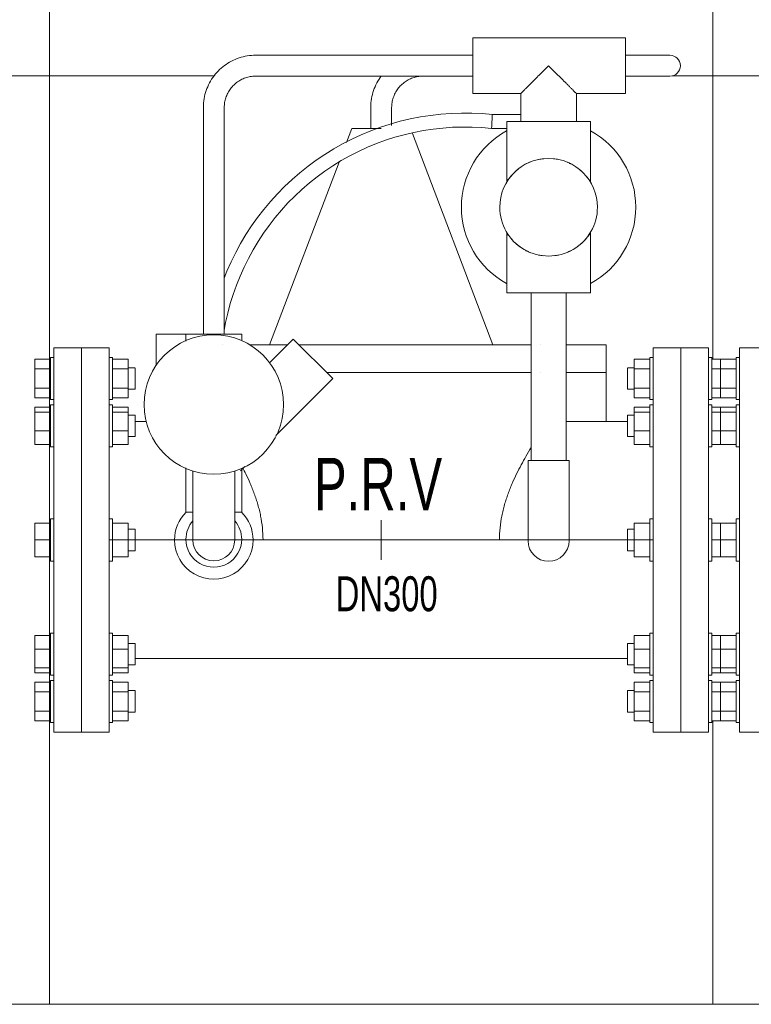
# Model space of a CAD drawing. Header units: millimetres. Extents: x 2339 to 23224, y 1509 to 18979.
# Tile 51 of 124: x 15148 to 16251, y 1509 to 2993. Entities that reach past the tile are written whole.
import ezdxf

# ---------------------------------------------------------------- set-up
doc = ezdxf.new("R2010")
doc.units = ezdxf.units.MM
doc.set_wipeout_variables(frame=1)
doc.layers.get('0').update_dxf_attribs({"lineweight": 0})
doc.styles.add('DISOCP', font='disocp.shx', dxfattribs={"width": 0.6})

# ---------------------------------------------------------------- blocks, each defined once
blk = doc.blocks.new('*U282')
blk.add_wipeout([(-123.82, -87.5), (-149.02, -87.5), (-149.02, -83.11), (-150.46, -83.11), (-150.46, -82.33), (-157.68, -82.33), (-157.68, 82.33), (-150.46, 82.33), (-150.46, 83.11), (-149.02, 83.11), (-149.02, 87.5), (-123.82, 87.5), (-123.82, 83.11), (-122.33, 83.11), (-122.33, 82.33), (-115.17, 82.33), (-115.17, 56.88), (-112.04, 56.71), (-112.04, 53.97), (-107.01, 53.97), (-107.86, 59.22), (-107.71, 65.58), (-106.37, 71.54), (-104.32, 76.39), (-102.39, 79.59), (-102.39, 93.73), (-80.96, 93.73), (-80.86, 199.01), (-78.15, 208.07), (-73.2, 214.43), (-67.29, 218.39), (-59.53, 220.54), (41.65, 220.66), (41.65, 228.6), (111.27, 228.6), (111.27, 220.66), (131.42, 220.66), (135.7, 217.99), (136.18, 215.9), (135.82, 214.1), (134.21, 212.04), (131.42, 211.14), (111.27, 211.14), (111.27, 203.2), (88.9, 203.2), (88.9, 190.5), (95.25, 190.5), (95.29, 186.27), (104.96, 178.82), (110.35, 171.69), (114.68, 161.17), (115.84, 153.34), (115.11, 143.64), (111.95, 134.23), (107.67, 127.3), (102.73, 121.95), (98.98, 118.98), (95.29, 116.68), (95.29, 112.45), (84.14, 112.45), (84.14, 88.9), (102.39, 88.9), (102.39, 53.98), (112.04, 53.98), (112.04, 78.41), (115.17, 78.41), (115.17, 82.33), (122.33, 82.33), (122.33, 83.11), (123.82, 83.11), (123.82, 87.5), (149.02, 87.5), (149.02, 83.11), (150.46, 83.11), (150.46, 82.33), (157.68, 82.33), (157.68, -82.33), (150.46, -82.33), (150.46, -83.11), (149.02, -83.11), (149.02, -87.5), (123.82, -87.5), (123.82, -83.11), (122.33, -83.11), (122.33, -82.33), (115.17, -82.33), (115.17, -56.88), (112.04, -56.71), (112.04, -53.97), (-115.17, -53.97), (-115.17, -82.33), (-122.33, -82.33), (-122.33, -83.11), (-123.82, -83.11)])
for p, q in [((111.27, 228.6), (41.65, 228.6)), ((41.65, 215.9), (41.65, 228.6)), ((111.27, 228.6), (111.27, 215.9)), ((41.65, 220.66), (-57.15, 220.66)), ((131.42, 220.66), (111.27, 220.66)), ((41.65, 203.2), (41.65, 215.9)), ((111.27, 215.9), (111.27, 203.2)), ((-57.15, 211.14), (41.65, 211.14)), ((131.42, 211.14), (111.27, 211.14)), ((41.65, 203.2), (63.5, 203.2)), ((63.5, 203.2), (63.5, 190.5)), ((88.9, 203.2), (111.27, 203.2)), ((88.9, 190.5), (88.9, 203.2)), ((-80.96, 196.85), (-80.96, 93.73)), ((-71.44, 93.73), (-71.44, 196.85)), ((-4.76, 196.85), (-4.76, 187.36)), ((4.76, 188.64), (4.76, 196.85)), ((63.5, 193.68), (50.6, 193.68)), ((57.15, 190.5), (57.15, 162.92)), ((57.15, 190.5), (95.25, 190.5)), ((95.25, 162.92), (95.25, 190.5)), ((-13.3, 187.36), (-15.75, 180.92)), ((-13.3, 187.36), (0, 187.36)), ((50.8, 88.9), (14.2, 184.98)), ((50.25, 187.33), (57.15, 187.33)), ((-19.16, 171.96), (-50.8, 88.9)), ((57.15, 140.03), (57.15, 112.45)), ((95.25, 112.45), (95.25, 140.03)), ((95.25, 112.45), (57.15, 112.45)), ((68.26, 112.45), (68.26, 36.25)), ((84.14, 36.25), (84.14, 112.45)), ((-102.39, 93.73), (-102.39, 79.22)), ((-102.39, 93.73), (-63.5, 93.73)), ((-88.9, 93.73), (-88.9, 90.46)), ((-63.5, 90.75), (-63.5, 93.73)), ((-40.01, 91.42), (-50.96, 80.47)), ((-40.01, 91.42), (-22.05, 73.46)), ((-136.42, 87.5), (-149.02, 87.5)), ((-149.02, -87.5), (-149.02, 87.5)), ((-136.42, 87.5), (-136.42, -87.5)), ((-123.82, 87.5), (-136.42, 87.5)), ((-136.42, -87.5), (-136.42, 87.5)), ((-123.82, 87.5), (-123.82, -87.5)), ((-50.8, 88.9), (-59.91, 88.9)), ((-50.8, 88.9), (-42.53, 88.9)), ((102.39, 88.9), (84.14, 88.9)), ((102.39, 76.2), (102.39, 88.9)), ((123.82, 87.5), (136.42, 87.5)), ((123.82, 87.5), (123.82, -87.5)), ((136.42, 87.5), (149.02, 87.5)), ((136.42, 87.5), (136.42, -87.5)), ((136.42, -87.5), (136.42, 87.5)), ((149.02, -87.5), (149.02, 87.5)), ((-157.68, 77.91), (-157.68, 82.33)), ((-150.46, 82.33), (-157.68, 82.33)), ((-149.02, 83.11), (-150.46, 83.11)), ((-150.46, 73.5), (-150.46, 83.11)), ((-122.33, 83.11), (-123.82, 83.11)), ((-122.33, 83.11), (-122.33, 73.5)), ((-115.17, 82.33), (-122.33, 82.33)), ((-115.17, 82.33), (-115.17, 77.91)), ((115.17, 82.33), (115.17, 77.91)), ((115.17, 82.33), (122.33, 82.33)), ((122.33, 83.11), (123.82, 83.11)), ((122.33, 83.11), (122.33, 73.5)), ((149.02, 83.11), (150.46, 83.11)), ((150.46, 73.5), (150.46, 83.11)), ((150.46, 82.33), (157.68, 82.33)), ((157.68, 77.91), (157.68, 82.33)), ((-157.68, 69.09), (-157.68, 77.91)), ((-150.46, 77.91), (-157.68, 77.91)), ((-115.17, 77.91), (-122.33, 77.91)), ((-112.04, 78.41), (-115.17, 78.41)), ((-115.17, 77.91), (-115.17, 69.09)), ((-112.04, 78.24), (-112.04, 73.5)), ((68.26, 76.2), (-24.79, 76.2)), ((102.39, 76.2), (84.14, 76.2)), ((102.39, 76.2), (102.39, 53.98)), ((112.04, 78.41), (115.17, 78.41)), ((112.04, 78.24), (112.04, 73.5)), ((115.17, 77.91), (115.17, 69.09)), ((115.17, 77.91), (122.33, 77.91)), ((150.46, 77.91), (157.68, 77.91)), ((157.68, 69.09), (157.68, 77.91)), ((-150.46, 63.89), (-150.46, 73.5)), ((-122.33, 73.5), (-122.33, 63.89)), ((-112.04, 73.5), (-112.04, 68.59)), ((-47.97, 47.54), (-22.05, 73.46)), ((112.04, 73.5), (112.04, 68.59)), ((122.33, 73.5), (122.33, 63.89)), ((150.46, 63.89), (150.46, 73.5)), ((-157.68, 64.67), (-157.68, 69.09)), ((-157.68, 69.09), (-150.46, 69.09)), ((-122.33, 69.09), (-115.17, 69.09)), ((-115.17, 69.09), (-115.17, 64.67)), ((-115.17, 68.59), (-112.04, 68.59)), ((115.17, 68.59), (112.04, 68.59)), ((115.17, 69.09), (115.17, 64.67)), ((122.33, 69.09), (115.17, 69.09)), ((157.68, 69.09), (150.46, 69.09)), ((157.68, 64.67), (157.68, 69.09)), ((-150.46, 64.67), (-157.68, 64.67)), ((-150.46, 63.89), (-149.02, 63.89)), ((-123.82, 63.89), (-122.33, 63.89)), ((-115.17, 64.67), (-122.33, 64.67)), ((115.17, 64.67), (122.33, 64.67)), ((123.82, 63.89), (122.33, 63.89)), ((150.46, 63.89), (149.02, 63.89)), ((150.46, 64.67), (157.68, 64.67)), ((-157.68, 58.21), (-157.68, 60.5)), ((-150.46, 60.5), (-157.68, 60.5)), ((-149.02, 61.58), (-150.46, 61.58)), ((-150.46, 45.18), (-150.46, 61.58)), ((-149.02, 61.58), (-150.46, 61.58)), ((-150.46, 61.25), (-150.46, 61.25)), ((-122.33, 61.58), (-123.82, 61.58)), ((-122.33, 61.58), (-123.82, 61.58)), ((-122.33, 61.58), (-122.33, 45.18)), ((-122.33, 61.25), (-122.33, 61.25)), ((-115.17, 60.5), (-122.33, 60.5)), ((-115.17, 60.5), (-115.17, 58.21)), ((115.17, 60.5), (115.17, 58.21)), ((115.17, 60.5), (122.33, 60.5)), ((122.33, 61.58), (123.82, 61.58)), ((122.33, 61.58), (122.33, 45.18)), ((122.33, 61.58), (123.82, 61.58)), ((122.33, 61.25), (122.33, 61.25)), ((149.02, 61.58), (150.46, 61.58)), ((149.02, 61.58), (150.46, 61.58)), ((150.46, 45.18), (150.46, 61.58)), ((150.46, 61.25), (150.46, 61.25)), ((150.46, 60.5), (157.68, 60.5)), ((157.68, 58.21), (157.68, 60.5)), ((-157.68, 49.69), (-157.68, 58.21)), ((-150.46, 58.21), (-157.68, 58.21)), ((-115.17, 58.21), (-122.33, 58.21)), ((-115.17, 58.21), (-115.17, 49.69)), ((-112.04, 56.88), (-115.17, 56.88)), ((-112.04, 56.88), (-115.17, 56.88)), ((-112.04, 56.88), (-112.04, 48.5)), ((-112.04, 56.71), (-112.04, 56.71)), ((-106.94, 53.97), (-112.04, 53.97)), ((112.04, 53.98), (84.14, 53.98)), ((112.04, 56.88), (115.17, 56.88)), ((112.04, 56.88), (112.04, 48.5)), ((112.04, 56.88), (115.17, 56.88)), ((112.04, 56.71), (112.04, 56.71)), ((115.17, 58.21), (115.17, 49.69)), ((115.17, 58.21), (122.33, 58.21)), ((123.82, -53.97), (123.82, 53.98)), ((150.46, 58.21), (157.68, 58.21)), ((157.68, 49.69), (157.68, 58.21)), ((-157.68, 43.45), (-157.68, 49.69)), ((-150.46, 49.69), (-157.68, 49.69)), ((-115.17, 49.69), (-122.33, 49.69)), ((-115.17, 49.69), (-115.17, 43.45)), ((115.17, 49.69), (115.17, 43.45)), ((115.17, 49.69), (122.33, 49.69)), ((150.46, 49.69), (157.68, 49.69)), ((157.68, 43.45), (157.68, 49.69)), ((-150.46, 42.36), (-150.46, 45.18)), ((-122.33, 45.18), (-122.33, 42.36)), ((-115.17, 47.06), (-112.04, 47.06)), ((-112.04, 48.5), (-112.04, 47.06)), ((-112.04, 47.23), (-112.04, 47.23)), ((112.04, 48.5), (112.04, 47.06)), ((112.04, 47.23), (112.04, 47.23)), ((115.17, 47.06), (112.04, 47.06)), ((122.33, 45.18), (122.33, 42.36)), ((150.46, 42.36), (150.46, 45.18)), ((-157.68, 43.45), (-150.46, 43.45)), ((-150.46, 42.36), (-149.02, 42.36)), ((-123.82, 42.36), (-122.33, 42.36)), ((-122.33, 43.45), (-115.17, 43.45)), ((122.33, 43.45), (115.17, 43.45)), ((123.82, 42.36), (122.33, 42.36)), ((150.46, 42.36), (149.02, 42.36)), ((157.68, 43.45), (150.46, 43.45)), ((66.84, 36.25), (76.2, 36.25)), ((66.84, -0.34), (66.84, 36.25)), ((76.2, 36.25), (85.56, 36.25)), ((85.56, -0.34), (85.56, 36.25)), ((-88.9, 32.84), (-88.9, 12.7)), ((-85.73, 31.52), (-85.73, 12.7)), ((-66.68, 12.7), (-66.68, 31.52)), ((-64.04, 31.47), (-62.09, 33.42)), ((-63.5, 12.7), (-63.5, 32.77)), ((-149.02, 9.61), (-150.46, 9.61)), ((-150.46, 9.61), (-150.46, 9.28)), ((-150.46, -9.61), (-150.46, 9.61)), ((-122.33, 9.61), (-123.82, 9.61)), ((-122.33, 9.61), (-122.33, -9.61)), ((-122.33, 9.28), (-122.33, 9.61)), ((-85.79, 12.7), (-88.9, 12.7)), ((-85.73, 12.7), (-85.73, 0)), ((-66.68, 12.7), (-66.68, 0)), ((-63.5, 12.7), (-66.61, 12.7)), ((0, 9.07), (0, -9.07)), ((122.33, 9.61), (123.82, 9.61)), ((122.33, 9.61), (122.33, -9.61)), ((122.33, 9.28), (122.33, 9.61)), ((149.02, 9.61), (150.46, 9.61)), ((150.46, 9.61), (150.46, 9.28)), ((150.46, -9.61), (150.46, 9.61)), ((-157.68, 0), (-157.68, 7.64)), ((-150.46, 7.64), (-157.68, 7.64)), ((-115.17, 7.64), (-122.33, 7.64)), ((-115.17, 7.64), (-115.17, 0)), ((-112.04, 4.91), (-115.17, 4.91)), ((-112.04, 4.91), (-112.04, -4.91)), ((112.04, 4.91), (115.17, 4.91)), ((112.04, 4.91), (112.04, -4.91)), ((115.17, 7.64), (115.17, 0)), ((115.17, 7.64), (122.33, 7.64)), ((150.46, 7.64), (157.68, 7.64)), ((157.68, 0), (157.68, 7.64)), ((123.82, 0), (-123.82, 0)), ((-157.68, -7.64), (-157.68, 0)), ((-150.46, 0), (-157.68, 0)), ((-115.17, 0), (-122.33, 0)), ((-115.17, 0), (-115.17, -7.64)), ((115.17, 0), (115.17, -7.64)), ((115.17, 0), (122.33, 0)), ((150.46, 0), (157.68, 0)), ((157.68, -7.64), (157.68, 0)), ((-150.46, -7.64), (-157.68, -7.64)), ((-115.17, -7.64), (-122.33, -7.64)), ((-115.17, -4.91), (-112.04, -4.91)), ((-112.04, -4.91), (-112.04, -4.74)), ((112.04, -4.91), (112.04, -4.74)), ((115.17, -4.91), (112.04, -4.91)), ((115.17, -7.64), (122.33, -7.64)), ((150.46, -7.64), (157.68, -7.64)), ((-150.46, -9.28), (-150.46, -9.61)), ((-150.46, -9.61), (-149.02, -9.61)), ((-123.82, -9.61), (-122.33, -9.61)), ((-122.33, -9.61), (-122.33, -9.28)), ((122.33, -9.61), (122.33, -9.28)), ((123.82, -9.61), (122.33, -9.61)), ((150.46, -9.61), (149.02, -9.61)), ((150.46, -9.28), (150.46, -9.61)), ((-157.68, -49.69), (-157.68, -43.45)), ((-150.46, -43.45), (-157.68, -43.45)), ((-149.02, -42.36), (-150.46, -42.36)), ((-150.46, -45.18), (-150.46, -42.36)), ((-122.33, -42.36), (-123.82, -42.36)), ((-122.33, -42.36), (-122.33, -45.18)), ((-115.17, -43.45), (-122.33, -43.45)), ((-115.17, -43.45), (-115.17, -49.69)), ((115.17, -43.45), (115.17, -49.69)), ((115.17, -43.45), (122.33, -43.45)), ((122.33, -42.36), (123.82, -42.36)), ((122.33, -42.36), (122.33, -45.18)), ((149.02, -42.36), (150.46, -42.36)), ((150.46, -45.18), (150.46, -42.36)), ((150.46, -43.45), (157.68, -43.45)), ((157.68, -49.69), (157.68, -43.45)), ((-150.46, -61.58), (-150.46, -45.18)), ((-122.33, -45.18), (-122.33, -61.58)), ((-112.04, -47.06), (-115.17, -47.06)), ((-112.04, -47.06), (-112.04, -48.5)), ((-112.04, -47.23), (-112.04, -47.23)), ((-112.04, -48.5), (-112.04, -56.88)), ((112.04, -47.06), (115.17, -47.06)), ((112.04, -47.06), (112.04, -48.5)), ((112.04, -47.23), (112.04, -47.23)), ((112.04, -48.5), (112.04, -56.88)), ((122.33, -45.18), (122.33, -61.58)), ((150.46, -61.58), (150.46, -45.18)), ((-157.68, -58.21), (-157.68, -49.69)), ((-150.46, -49.69), (-157.68, -49.69)), ((-115.17, -49.69), (-122.33, -49.69)), ((-115.17, -49.69), (-115.17, -58.21)), ((115.17, -49.69), (115.17, -58.21)), ((115.17, -49.69), (122.33, -49.69)), ((150.46, -49.69), (157.68, -49.69)), ((157.68, -58.21), (157.68, -49.69)), ((-157.68, -60.5), (-157.68, -58.21)), ((-150.46, -58.21), (-157.68, -58.21)), ((-115.17, -58.21), (-122.33, -58.21)), ((-115.17, -56.88), (-112.04, -56.88)), ((-115.17, -56.88), (-112.04, -56.88)), ((-115.17, -58.21), (-115.17, -60.5)), ((-112.04, -53.98), (112.04, -53.97)), ((-112.04, -56.71), (-112.04, -56.71)), ((112.04, -56.71), (112.04, -56.71)), ((115.17, -56.88), (112.04, -56.88)), ((115.17, -56.88), (112.04, -56.88)), ((115.17, -58.21), (115.17, -60.5)), ((115.17, -58.21), (122.33, -58.21)), ((150.46, -58.21), (157.68, -58.21)), ((157.68, -60.5), (157.68, -58.21)), ((-150.46, -60.5), (-157.68, -60.5)), ((-150.46, -61.25), (-150.46, -61.25)), ((-150.46, -61.58), (-149.02, -61.58)), ((-150.46, -61.58), (-149.02, -61.58)), ((-123.82, -61.58), (-122.33, -61.58)), ((-123.82, -61.58), (-122.33, -61.58)), ((-115.17, -60.5), (-122.33, -60.5)), ((-122.33, -61.25), (-122.33, -61.25)), ((115.17, -60.5), (122.33, -60.5)), ((122.33, -61.25), (122.33, -61.25)), ((123.82, -61.58), (122.33, -61.58)), ((123.82, -61.58), (122.33, -61.58)), ((150.46, -61.58), (149.02, -61.58)), ((150.46, -61.58), (149.02, -61.58)), ((150.46, -60.5), (157.68, -60.5)), ((150.46, -61.25), (150.46, -61.25)), ((-157.68, -69.09), (-157.68, -64.67)), ((-150.46, -64.67), (-157.68, -64.67)), ((-149.02, -63.89), (-150.46, -63.89)), ((-150.46, -73.5), (-150.46, -63.89)), ((-122.33, -63.89), (-123.82, -63.89)), ((-122.33, -63.89), (-122.33, -73.5)), ((-115.17, -64.67), (-122.33, -64.67)), ((-115.17, -64.67), (-115.17, -69.09)), ((115.17, -64.67), (115.17, -69.09)), ((115.17, -64.67), (122.33, -64.67)), ((122.33, -63.89), (123.82, -63.89)), ((122.33, -63.89), (122.33, -73.5)), ((149.02, -63.89), (150.46, -63.89)), ((150.46, -73.5), (150.46, -63.89)), ((150.46, -64.67), (157.68, -64.67)), ((157.68, -69.09), (157.68, -64.67)), ((-157.68, -77.91), (-157.68, -69.09)), ((-150.46, -69.09), (-157.68, -69.09)), ((-115.17, -69.09), (-122.33, -69.09)), ((-112.04, -68.59), (-115.17, -68.59)), ((-115.17, -69.09), (-115.17, -77.91)), ((-112.04, -68.59), (-112.04, -73.5)), ((112.04, -68.59), (115.17, -68.59)), ((112.04, -68.59), (112.04, -73.5)), ((115.17, -69.09), (115.17, -77.91)), ((115.17, -69.09), (122.33, -69.09)), ((150.46, -69.09), (157.68, -69.09)), ((157.68, -77.91), (157.68, -69.09)), ((-150.46, -83.11), (-150.46, -73.5)), ((-122.33, -73.5), (-122.33, -83.11)), ((-112.04, -73.5), (-112.04, -78.41)), ((112.04, -73.5), (112.04, -78.41)), ((122.33, -73.5), (122.33, -83.11)), ((150.46, -83.11), (150.46, -73.5)), ((-157.68, -82.33), (-157.68, -77.91)), ((-150.46, -77.91), (-157.68, -77.91)), ((-115.17, -77.91), (-122.33, -77.91)), ((-115.17, -77.91), (-115.17, -82.33)), ((-115.17, -78.41), (-112.04, -78.41)), ((115.17, -78.41), (112.04, -78.41)), ((115.17, -77.91), (115.17, -82.33)), ((115.17, -77.91), (122.33, -77.91)), ((150.46, -77.91), (157.68, -77.91)), ((157.68, -82.33), (157.68, -77.91)), ((-150.46, -82.33), (-157.68, -82.33)), ((-150.46, -83.11), (-149.02, -83.11)), ((-123.82, -83.11), (-122.33, -83.11)), ((-115.17, -82.33), (-122.33, -82.33)), ((115.17, -82.33), (122.33, -82.33)), ((123.82, -83.11), (122.33, -83.11)), ((150.46, -83.11), (149.02, -83.11)), ((150.46, -82.33), (157.68, -82.33)), ((-149.02, -87.5), (-136.42, -87.5)), ((-136.42, -87.5), (-123.82, -87.5)), ((136.42, -87.5), (123.82, -87.5)), ((149.02, -87.5), (136.42, -87.5))]:
    blk.add_line(p, q)
at = {"flags": 128}
for points in [[(-57.15, 220.66), (-58.1, 220.64), (-59.05, 220.59), (-60, 220.49), (-60.94, 220.36), (-61.88, 220.19), (-62.81, 219.98), (-63.73, 219.74), (-64.64, 219.45), (-65.54, 219.14), (-66.42, 218.78), (-67.29, 218.39), (-68.15, 217.97), (-68.98, 217.51), (-69.8, 217.03), (-70.6, 216.5), (-71.37, 215.95), (-72.12, 215.37), (-72.85, 214.75), (-73.56, 214.11), (-74.23, 213.44), (-74.88, 212.74), (-75.5, 212.02), (-76.1, 211.28), (-76.66, 210.51), (-77.19, 209.72), (-77.69, 208.9), (-78.15, 208.07), (-78.58, 207.22), (-78.98, 206.36), (-79.34, 205.48), (-79.67, 204.58), (-79.96, 203.68), (-80.22, 202.76), (-80.44, 201.83), (-80.62, 200.9), (-80.76, 199.96), (-80.86, 199.01), (-80.93, 198.06), (-80.96, 197.11), (-80.96, 196.85)], [(-71.44, 196.85), (-71.43, 197.42), (-71.39, 197.99), (-71.34, 198.56), (-71.26, 199.13), (-71.15, 199.69), (-71.03, 200.25), (-70.88, 200.8), (-70.71, 201.34), (-70.52, 201.88), (-70.31, 202.41), (-70.08, 202.94), (-69.82, 203.45), (-69.55, 203.95), (-69.26, 204.44), (-68.94, 204.92), (-68.61, 205.38), (-68.26, 205.83), (-67.89, 206.27), (-67.51, 206.69), (-67.1, 207.1), (-66.69, 207.49), (-66.25, 207.86), (-65.81, 208.22), (-65.34, 208.55), (-64.87, 208.87), (-64.38, 209.17), (-63.88, 209.45), (-63.38, 209.71), (-62.86, 209.95), (-62.33, 210.17), (-61.79, 210.36), (-61.25, 210.54), (-60.7, 210.69), (-60.14, 210.82), (-59.58, 210.93), (-59.01, 211.02), (-58.45, 211.08), (-57.88, 211.12), (-57.3, 211.14), (-57.15, 211.14)], [(0, 211.14), (-0.46, 210.51), (-0.99, 209.72), (-1.49, 208.9), (-1.95, 208.07), (-2.38, 207.22), (-2.78, 206.36), (-3.14, 205.48), (-3.47, 204.58), (-3.76, 203.68), (-4.02, 202.76), (-4.24, 201.83), (-4.42, 200.9), (-4.56, 199.96), (-4.66, 199.01), (-4.73, 198.06), (-4.76, 197.11), (-4.76, 196.85)], [(4.76, 196.85), (4.77, 197.42), (4.81, 197.99), (4.86, 198.56), (4.94, 199.13), (5.05, 199.69), (5.17, 200.25), (5.32, 200.8), (5.49, 201.34), (5.68, 201.88), (5.89, 202.41), (6.12, 202.94), (6.38, 203.45), (6.65, 203.95), (6.94, 204.44), (7.26, 204.92), (7.59, 205.38), (7.94, 205.83), (8.31, 206.27), (8.69, 206.69), (9.1, 207.1), (9.51, 207.49), (9.95, 207.86), (10.39, 208.22), (10.86, 208.55), (11.33, 208.87), (11.82, 209.17), (12.32, 209.45), (12.82, 209.71), (13.34, 209.95), (13.87, 210.17), (14.41, 210.36), (14.95, 210.54), (15.5, 210.69), (16.06, 210.82), (16.62, 210.93), (17.19, 211.02), (17.75, 211.08), (18.32, 211.12), (18.9, 211.14)], [(50.6, 193.68), (45.91, 194.08), (41.22, 194.3), (36.52, 194.33), (31.83, 194.17), (27.14, 193.83), (22.47, 193.3), (17.83, 192.58), (13.22, 191.68), (8.65, 190.59), (4.12, 189.32), (-0.35, 187.87), (-4.76, 186.25), (-9.1, 184.44), (-13.36, 182.47), (-17.54, 180.33), (-21.63, 178.02), (-25.63, 175.55), (-29.53, 172.92), (-33.31, 170.14), (-36.99, 167.21), (-40.54, 164.14), (-43.97, 160.92), (-47.26, 157.57), (-50.42, 154.1), (-53.44, 150.49), (-56.31, 146.77), (-59.03, 142.94), (-61.6, 139.01), (-64, 134.97), (-66.24, 130.84), (-68.32, 126.62), (-70.22, 122.33), (-71.44, 119.26)], [(-71.44, 95.49), (-70.81, 98.94), (-69.84, 103.28), (-68.7, 107.58), (-67.38, 111.82), (-65.9, 116.01), (-64.25, 120.14), (-62.44, 124.2), (-60.47, 128.18), (-58.34, 132.08), (-56.05, 135.89), (-53.62, 139.61), (-51.03, 143.23), (-48.31, 146.74), (-45.44, 150.14), (-42.45, 153.42), (-39.32, 156.58), (-36.07, 159.61), (-32.7, 162.51), (-29.22, 165.28), (-25.63, 167.9), (-21.94, 170.37), (-18.15, 172.7), (-14.28, 174.87), (-10.32, 176.89), (-6.28, 178.75), (-2.17, 180.44), (2.01, 181.97), (6.24, 183.33), (10.52, 184.51), (14.85, 185.53), (19.21, 186.37), (23.61, 187.04), (28.02, 187.53), (32.46, 187.85), (36.9, 187.99), (41.34, 187.94), (45.78, 187.73), (50.21, 187.33), (50.25, 187.33)]]:
    blk.add_lwpolyline(points, dxfattribs=at)
for centre, radius, start, end in [((131.42, 215.9), 4.76, 270, 90), ((76.2, 151.48), 39.69, 118.7562, 180.0001), ((76.2, 151.48), 39.69, 0.0001, 61.244), ((76.2, 151.48), 22.22, 0.0001, 180.0001), ((76.2, 151.48), 39.69, 180.0001, 241.244), ((76.2, 151.48), 22.23, 180.0001, 0.0001), ((76.2, 151.48), 39.69, 298.7562, 0.0001), ((-76.2, 61.65), 31.75, 90.0001, 270.0001), ((-76.2, 61.65), 31.75, 270.0001, 90.0001), ((-76.2, 0.03), 17.86, 135.0001, 180.0001), ((-76.2, 0.03), 17.86, 0.0001, 45.0001), ((-76.2, 0.3), 12.7, 138.6937, 180.0001), ((-76.2, 0.3), 12.7, 0.0001, 41.232), ((-76.2, 0.03), 17.86, 180.0001, 0.0001), ((-76.2, 0.3), 12.7, 180.0001, 0.0001), ((-76.2, 0), 9.52, 180.0002, 0.0002), ((76.2, -0.34), 9.36, 180, 0)]:
    blk.add_arc(centre, radius, start, end)
for centre, major_axis, start_param, end_param in [((0, 88.9), (102.39, 0), 2.356194, 2.356221), ((0, 88.9), (68.26, 0), 5.497868, 8.435411), ((0, 88.9), (102.39, 0), 0.785356, 0.785416), ((0, 76.2), (102.39, 0), 0.785398, 0.785406), ((0, 0), (53.79, 0), 2.356247, 6.283137)]:
    blk.add_ellipse(centre, major_axis=major_axis, ratio=0.000001, start_param=start_param, end_param=end_param)
for points, knots in [([(63.5, 203.2), (63.51, 203.2), (63.58, 203.26), (63.76, 203.45), (63.95, 203.65), (64.19, 203.9), (64.49, 204.19), (64.83, 204.53), (65.2, 204.9), (65.6, 205.31), (66.04, 205.74), (66.5, 206.2), (66.98, 206.68), (67.48, 207.18), (68.17, 207.87), (68.9, 208.59), (69.64, 209.34), (70.4, 210.1), (71.75, 211.45), (73.76, 213.45), (75.38, 215.09), (76.2, 215.9)], [0, 0, 0, 0, 0.071429, 0.107143, 0.142857, 0.178571, 0.214286, 0.25, 0.285714, 0.321429, 0.357143, 0.392857, 0.428571, 0.464286, 0.5, 0.571429, 0.607143, 0.642857, 0.714286, 0.857143, 1, 1, 1, 1]), ([(76.2, 215.9), (77.02, 215.09), (78.64, 213.45), (80.65, 211.45), (82, 210.1), (82.76, 209.34), (83.32, 208.78), (83.86, 208.23), (84.4, 207.7), (84.92, 207.18), (85.42, 206.68), (85.9, 206.2), (86.36, 205.74), (86.8, 205.31), (87.2, 204.9), (87.56, 204.53), (87.91, 204.19), (88.21, 203.9), (88.45, 203.65), (88.64, 203.45), (88.82, 203.26), (88.89, 203.2), (88.9, 203.2)], [0, 0, 0, 0, 0.142857, 0.285714, 0.357143, 0.392857, 0.428571, 0.464286, 0.5, 0.535714, 0.571429, 0.607143, 0.642857, 0.678571, 0.714286, 0.75, 0.785714, 0.821429, 0.857143, 0.892857, 0.928571, 1, 1, 1, 1]), ([(50.59, 193.63), (50.6, 193.69), (50.6, 193.69), (50.57, 193.24), (50.51, 192.16), (50.46, 191.05), (50.43, 190.5)], [0.4444444, 0.4444444, 0.4444444, 0.4444444, 0.5555556, 0.6666667, 0.8333333, 1, 1, 1, 1]), ([(65.64, 171.04), (65.86, 171.16), (66.31, 171.38), (67.02, 171.7), (67.52, 171.92), (67.78, 172.02), (67.78, 172.02)], [0.31992922, 0.31992922, 0.31992922, 0.31992922, 0.33333333, 0.34722222, 0.36111111, 0.36129556, 0.36129556, 0.36129556, 0.36129556]), ([(71.63, 173.23), (71.97, 173.3), (72.76, 173.44), (73.57, 173.54), (74.03, 173.58)], [0.42760459, 0.42760459, 0.42760459, 0.42760459, 0.44444444, 0.46615188, 0.46615188, 0.46615188, 0.46615188]), ([(78.38, 173.58), (78.84, 173.54), (79.65, 173.44), (80.44, 173.3), (80.78, 173.23)], [0.53381805, 0.53381805, 0.53381805, 0.53381805, 0.55555556, 0.57235883, 0.57235883, 0.57235883, 0.57235883]), ([(84.62, 172.02), (84.62, 172.02), (84.88, 171.91), (85.26, 171.75), (85.74, 171.54), (86.16, 171.35), (86.5, 171.18), (86.71, 171.07), (86.76, 171.04)], [0.63865733, 0.63865733, 0.63865733, 0.63865733, 0.63888889, 0.65277778, 0.65972222, 0.66666667, 0.67708333, 0.68003291, 0.68003291, 0.68003291, 0.68003291]), ([(57.15, 162.92), (57.15, 163.1), (57.32, 163.45), (57.77, 164.04), (58.09, 164.43), (58.37, 164.74), (58.67, 165.09), (59.07, 165.57), (59.38, 165.95), (59.59, 166.19)], [0, 0, 0, 0, 0.0555556, 0.0833333, 0.0972222, 0.1111111, 0.125, 0.1388889, 0.1613176, 0.1613176, 0.1613176, 0.1613176]), ([(60.83, 167.54), (60.9, 167.61), (61.04, 167.74), (61.26, 167.94), (61.51, 168.15), (61.76, 168.36), (62.11, 168.64), (62.57, 169.01), (62.96, 169.31), (63.17, 169.46)], [0.2026439, 0.2026439, 0.2026439, 0.2026439, 0.20833333, 0.21527778, 0.22222222, 0.22916667, 0.23611111, 0.25, 0.26495682, 0.26495682, 0.26495682, 0.26495682]), ([(89.23, 169.46), (89.44, 169.31), (89.92, 168.94), (90.45, 168.52), (90.8, 168.23), (90.92, 168.13), (91.11, 167.97), (91.33, 167.78), (91.51, 167.6), (91.57, 167.54)], [0.73499461, 0.73499461, 0.73499461, 0.73499461, 0.75, 0.77083333, 0.77604167, 0.77864583, 0.78125, 0.79166667, 0.79731588, 0.79731588, 0.79731588, 0.79731588]), ([(92.81, 166.19), (93.14, 165.8), (93.53, 165.32), (93.92, 164.87), (94.06, 164.71), (94.27, 164.47), (94.68, 163.99), (95.12, 163.39), (95.25, 163.05), (95.25, 162.92)], [0.8386032, 0.8386032, 0.8386032, 0.8386032, 0.875, 0.8854167, 0.890625, 0.8958333, 0.9166667, 0.9583333, 1, 1, 1, 1]), ([(59.59, 136.76), (59.26, 137.15), (58.87, 137.63), (58.48, 138.08), (58.34, 138.24), (58.13, 138.48), (57.72, 138.96), (57.28, 139.56), (57.15, 139.9), (57.15, 140.03)], [0.8386824, 0.8386824, 0.8386824, 0.8386824, 0.875, 0.8854167, 0.890625, 0.8958333, 0.9166667, 0.9583333, 1, 1, 1, 1]), ([(95.25, 140.03), (95.25, 139.85), (95.08, 139.5), (94.63, 138.91), (94.31, 138.52), (94.03, 138.21), (93.73, 137.86), (93.33, 137.38), (93.02, 137), (92.81, 136.76)], [0, 0, 0, 0, 0.0555556, 0.0833333, 0.0972222, 0.1111111, 0.125, 0.1388889, 0.1613968, 0.1613968, 0.1613968, 0.1613968]), ([(63.17, 133.49), (62.96, 133.64), (62.48, 134.01), (61.96, 134.43), (61.61, 134.72), (61.48, 134.82), (61.29, 134.98), (61.08, 135.17), (60.9, 135.34), (60.83, 135.41)], [0.73504318, 0.73504318, 0.73504318, 0.73504318, 0.75, 0.77083333, 0.77604167, 0.77864583, 0.78125, 0.79166667, 0.7973561, 0.7973561, 0.7973561, 0.7973561]), ([(91.57, 135.41), (91.51, 135.35), (91.37, 135.21), (91.14, 135.01), (90.89, 134.8), (90.64, 134.59), (90.29, 134.31), (89.83, 133.94), (89.44, 133.64), (89.23, 133.49)], [0.20268412, 0.20268412, 0.20268412, 0.20268412, 0.20833333, 0.21527778, 0.22222222, 0.22916667, 0.23611111, 0.25, 0.26500539, 0.26500539, 0.26500539, 0.26500539]), ([(67.78, 130.93), (67.78, 130.93), (67.52, 131.03), (67.15, 131.19), (66.66, 131.41), (66.25, 131.6), (65.91, 131.77), (65.69, 131.88), (65.64, 131.91)], [0.63870444, 0.63870444, 0.63870444, 0.63870444, 0.63888889, 0.65277778, 0.65972222, 0.66666667, 0.67708333, 0.68007078, 0.68007078, 0.68007078, 0.68007078]), ([(86.76, 131.91), (86.55, 131.79), (86.09, 131.57), (85.38, 131.25), (84.88, 131.04), (84.62, 130.93), (84.62, 130.93)], [0.31996709, 0.31996709, 0.31996709, 0.31996709, 0.33333333, 0.34722222, 0.36111111, 0.36134267, 0.36134267, 0.36134267, 0.36134267]), ([(74.03, 129.37), (73.57, 129.41), (72.76, 129.51), (71.97, 129.65), (71.63, 129.72)], [0.53384812, 0.53384812, 0.53384812, 0.53384812, 0.55555556, 0.57239541, 0.57239541, 0.57239541, 0.57239541]), ([(80.78, 129.72), (80.44, 129.65), (79.65, 129.51), (78.84, 129.41), (78.38, 129.37)], [0.42764117, 0.42764117, 0.42764117, 0.42764117, 0.44444444, 0.46618195, 0.46618195, 0.46618195, 0.46618195]), ([(53.79, 0), (53.81, 1.88), (54.02, 5.58), (54.67, 10.04), (55.43, 13.52), (56.13, 16.1), (56.91, 18.62), (57.75, 21.07), (58.65, 23.43), (59.94, 26.51), (62.31, 31.64), (65.32, 37.17), (67.52, 40.83), (68.32, 42.12)], [0, 0, 0, 0, 0.0625, 0.125, 0.15625, 0.1875, 0.21875, 0.25, 0.28125, 0.3125, 0.375, 0.5, 0.5751957, 0.5751957, 0.5751957, 0.5751957]), ([(-62.96, 32.73), (-62.52, 31.88), (-61.38, 29.63), (-59.94, 26.51), (-58.65, 23.43), (-57.75, 21.07), (-56.91, 18.62), (-56.13, 16.1), (-55.43, 13.52), (-54.67, 10.03), (-54.02, 5.58), (-53.81, 1.88), (-53.79, 0)], [0.5857123, 0.5857123, 0.5857123, 0.5857123, 0.625, 0.6875, 0.71875, 0.75, 0.78125, 0.8125, 0.84375, 0.875, 0.9375, 1, 1, 1, 1])]:
    blk.add_open_spline(points, degree=3, knots=knots)
blk.add_open_spline([(50.43, 190.5), (50.4, 190.13), (50.37, 189.39), (50.31, 188.42), (50.27, 187.69), (50.25, 187.31), (50.25, 187.31), (50.26, 187.37)], degree=3)
at = {"style": 'DISOCP', "width": 0.7}
for s, height, p in [('P.R.V', 23.882, (-30.63, 13.51)), ('DN300', 15.921, (-20.69, -32.44))]:
    blk.add_text(s, height=height, dxfattribs=at).set_placement(p)
blk = doc.blocks.new('*U289')
blk.add_wipeout([(-138.87, -87.5), (-138.87, -83.11), (-140.3, -83.11), (-140.3, -82.33), (-147.53, -82.33), (-147.53, 82.33), (-140.3, 82.33), (-140.3, 83.11), (-138.87, 83.11), (-138.87, 87.5), (-113.67, 87.5), (-113.67, 83.11), (-112.17, 83.11), (-112.17, 82.33), (-105.01, 82.33), (-105.01, 56.88), (-101.88, 56.88), (-101.88, 53.98), (-78.01, 53.98), (-68.26, 100.63), (-93.78, 100.63), (-93.78, 124.35), (-69.98, 124.35), (-69.71, 175.06), (-63.58, 187.73), (-50.43, 194.91), (-15.57, 195.3), (-15.57, 196.88), (19.24, 196.88), (19.24, 185.77), (8.06, 184.18), (8.06, 177.83), (6.06, 177.83), (6.06, 136.08), (46.19, 128.87), (46.19, 131.27), (60.31, 131.27), (60.31, 125.54), (89.68, 125.54), (93.78, 124.35), (93.78, 100.63), (68.26, 100.63), (78.01, 53.98), (101.88, 53.98), (101.88, 78.24), (105.01, 78.41), (105.01, 82.33), (112.17, 82.33), (113.67, 87.5), (138.87, 87.5), (138.87, 83.11), (140.3, 83.11), (140.3, 82.33), (147.53, 82.33), (147.53, -82.33), (140.3, -82.33), (140.3, -83.11), (138.87, -83.11), (138.87, -87.5), (113.67, -87.5), (113.67, -83.11), (112.17, -83.11), (112.17, -82.33), (105.01, -82.33), (105.01, -56.88), (101.88, -56.71), (101.88, -53.97), (-105.01, -53.97), (-105.01, -82.33), (-112.17, -82.33), (-112.17, -83.11), (-113.67, -83.11), (-113.67, -87.5)])
for p, q in [((-126.27, 87.5), (-138.87, 87.5)), ((-138.87, -87.5), (-138.87, 87.5)), ((-147.53, 77.91), (-147.53, 82.33)), ((-140.3, 82.33), (-147.53, 82.33)), ((-138.87, 83.11), (-140.3, 83.11)), ((-140.3, 73.5), (-140.3, 83.11)), ((-147.53, 69.09), (-147.53, 77.91)), ((-140.3, 77.91), (-147.53, 77.91)), ((-140.3, 63.89), (-140.3, 73.5)), ((-147.53, 64.67), (-147.53, 69.09)), ((-147.53, 69.09), (-140.3, 69.09)), ((-140.3, 64.67), (-147.53, 64.67)), ((-140.3, 63.89), (-138.87, 63.89)), ((-147.53, 58.21), (-147.53, 60.5)), ((-140.3, 60.5), (-147.53, 60.5)), ((-138.87, 61.58), (-140.3, 61.58)), ((-140.3, 45.18), (-140.3, 61.58)), ((-138.87, 61.58), (-140.3, 61.58)), ((-140.3, 61.25), (-140.3, 61.25)), ((-147.53, 49.69), (-147.53, 58.21)), ((-140.3, 58.21), (-147.53, 58.21)), ((-147.53, 43.45), (-147.53, 49.69)), ((-140.3, 49.69), (-147.53, 49.69)), ((-140.3, 42.36), (-140.3, 45.18)), ((-147.53, 43.45), (-140.3, 43.45)), ((-140.3, 42.36), (-138.87, 42.36)), ((-138.87, 9.61), (-140.3, 9.61)), ((-140.3, 9.61), (-140.3, 9.28)), ((-140.3, -9.61), (-140.3, 9.61)), ((-147.53, 0), (-147.53, 7.64)), ((-140.3, 7.64), (-147.53, 7.64)), ((-147.53, -7.64), (-147.53, 0)), ((-140.3, 0), (-147.53, 0)), ((-140.3, -7.64), (-147.53, -7.64)), ((-140.3, -9.28), (-140.3, -9.61)), ((-140.3, -9.61), (-138.87, -9.61)), ((-147.53, -49.69), (-147.53, -43.45)), ((-140.3, -43.45), (-147.53, -43.45)), ((-138.87, -42.36), (-140.3, -42.36)), ((-140.3, -45.18), (-140.3, -42.36)), ((-140.3, -61.58), (-140.3, -45.18)), ((-147.53, -58.21), (-147.53, -49.69)), ((-140.3, -49.69), (-147.53, -49.69)), ((-147.53, -60.5), (-147.53, -58.21)), ((-140.3, -58.21), (-147.53, -58.21)), ((-140.3, -60.5), (-147.53, -60.5)), ((-140.3, -61.25), (-140.3, -61.25)), ((-140.3, -61.58), (-138.87, -61.58)), ((-140.3, -61.58), (-138.87, -61.58)), ((-147.53, -69.09), (-147.53, -64.67)), ((-140.3, -64.67), (-147.53, -64.67)), ((-138.87, -63.89), (-140.3, -63.89)), ((-140.3, -73.5), (-140.3, -63.89)), ((-147.53, -77.91), (-147.53, -69.09)), ((-140.3, -69.09), (-147.53, -69.09)), ((-140.3, -83.11), (-140.3, -73.5)), ((-147.53, -82.33), (-147.53, -77.91)), ((-140.3, -77.91), (-147.53, -77.91)), ((-140.3, -82.33), (-147.53, -82.33)), ((-140.3, -83.11), (-138.87, -83.11)), ((-138.87, -87.5), (-126.27, -87.5))]:
    blk.add_line(p, q)

msp = doc.modelspace()

# ---------------------------------------------------------------- linework, layer by layer
for p, q in [((16193.1, 1508.9), (16193.1, 16868.4)), ((2339.1, 2908.9), (19193.1, 2908.9)), ((2339.1, 1508.9), (19193.1, 1508.9))]:
    msp.add_line(p, q)

# ---------------------------------------------------------------- next in the draw order: block references
at = {"xscale": 3.311888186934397, "yscale": 3.311888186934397, "zscale": 3.311888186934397}
msp.add_blockref('*U282', (15693.1, 2208.9), dxfattribs=at)

# ---------------------------------------------------------------- next in the draw order: linework, layer by layer
msp.add_line((15193.1, 1508.9), (15193.1, 16868.4))

# ---------------------------------------------------------------- next in the draw order: block references
at = {"xscale": 3.311888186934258, "yscale": 3.311888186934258, "zscale": 3.311888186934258}
msp.add_blockref('*U289', (16693.1, 2208.9), dxfattribs=at)

doc.saveas('drawing.dxf')
